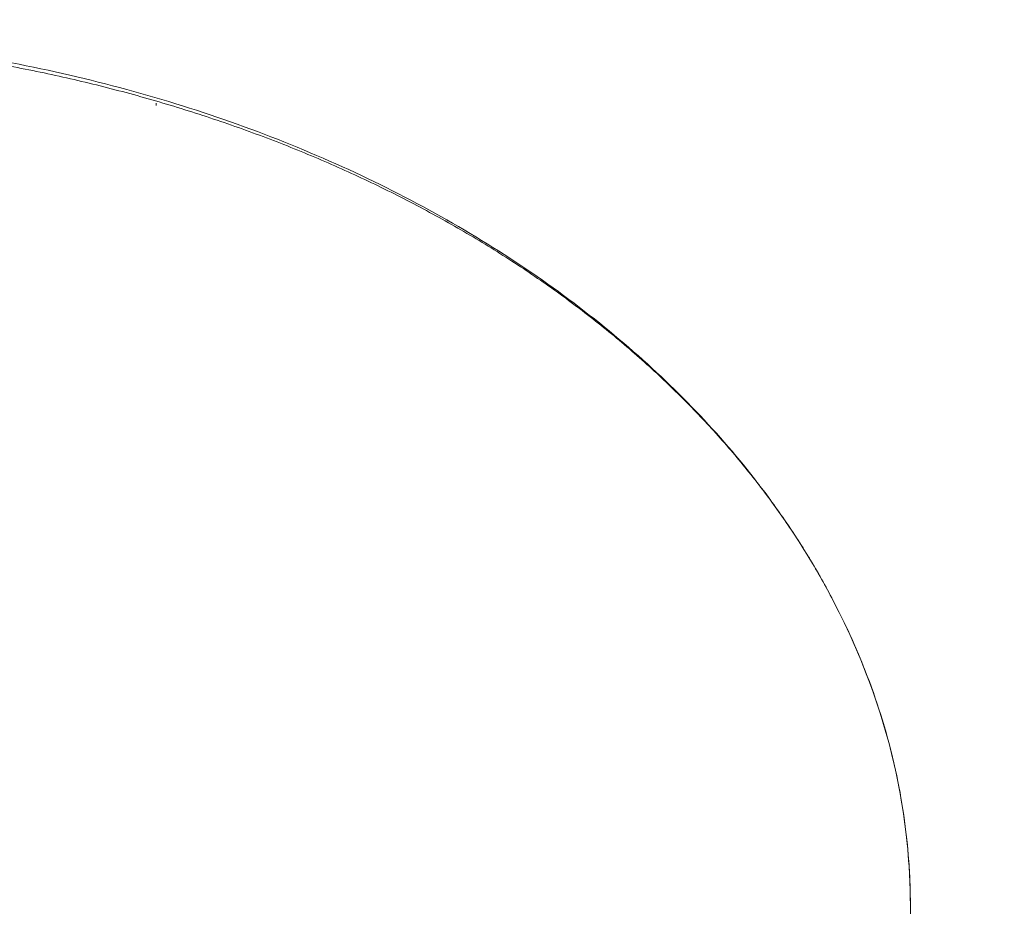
# Model space of a CAD drawing. Header units: millimetres. Extents: x 5980700 to 6194397, y -12939 to 2351883.
# Tile 81 of 124: x 6038248 to 6038453, y -2223 to -2040. Entities that reach past the tile are written whole.
import ezdxf

# ---------------------------------------------------------------- set-up
doc = ezdxf.new("R2010")
doc.units = ezdxf.units.MM
for name, color, linetype, lineweight in [('A-FLOR-PATT', 8, 'Continuous', 18), ('P-SANR-FIXT', 6, 'Continuous', 9), ('Q-CASE', 31, 'Continuous', 9)]:
    doc.layers.add(name, color=color, linetype=linetype, lineweight=lineweight)

# ---------------------------------------------------------------- blocks, each defined once
blk = doc.blocks.new('Componentes de gabinete 9 - Componentes de gabinete 10-3871332-PLANTA DE CAIMENTO DE PISOS - TÉRREO')
at = {"layer": 'Q-CASE', "lineweight": 5}
h = blk.add_hatch(dxfattribs=at)
h.set_pattern_fill('FP_32', color=256, style=0, pattern_type=2)
h.set_pattern_definition([(0, (2e-05, -3e-05), (812.8, 203.2), [33.528, -576.072, 33.528, -576.072, -3251.2]), (0, (2e-05, -3e-05), (812.8, 203.2), [-1219.2, 33.528, -1185.672, 33.528, -576.072, -1422.4]), (0, (2e-05, -3e-05), (812.8, 203.2), [-3048, 33.528, -372.872, 33.528, -982.472]), (120, (304.8, 101.6), (-582.3763620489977, 602.3054481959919), [33.52799999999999, -576.0719999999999, 33.52799999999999, -576.0719999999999, -3251.199999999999]), (120, (304.8, 101.6), (-582.3763620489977, 602.3054481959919), [-1219.2, 33.52799999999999, -1185.672, 33.52799999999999, -576.0719999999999, -1422.4]), (120, (304.8, 101.6), (-582.3763620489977, 602.3054481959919), [-3048, 33.52799999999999, -372.8719999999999, 33.52799999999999, -982.4719999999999]), (240, (406.4, 508), (-230.4236379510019, -805.5054481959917), [33.528, -576.072, 33.528, -576.072, -3251.2]), (240, (406.4, 508), (-230.4236379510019, -805.5054481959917), [-1219.2, 33.528, -1185.672, 33.528, -576.072, -1422.4]), (240, (406.4, 508), (-230.4236379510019, -805.5054481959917), [-3048, 33.528, -372.872, 33.528, -982.472])])
h.paths.add_polyline_path([(-1916.627681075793, -2503.341032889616), (-1916.627681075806, -1928.341032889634), (-4090.616646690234, -1928.341032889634), (-4090.616646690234, -2018.841821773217), (-4266.627681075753, -2018.841821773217), (-4266.627681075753, -2503.341032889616), (-2157.504512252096, -2503.341032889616)])
h.paths.add_polyline_path([(-3110.634107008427, -2404.163083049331), (-3167.436296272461, -2399.394518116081), (-3221.157012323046, -2385.38959533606), (-3268.906719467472, -2363.038630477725), (-3308.194852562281, -2333.777107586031), (-3337.907475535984, -2297.861812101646), (-3354.729751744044, -2262.080064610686), (-3360.600275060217, -2223.341032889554), (-3354.729751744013, -2184.602001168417), (-3335.245784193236, -2144.961343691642), (-3308.194852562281, -2112.904958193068), (-3268.906719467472, -2083.643435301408), (-3221.157012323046, -2061.292470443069), (-3167.436296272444, -2047.287547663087), (-3110.634107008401, -2042.518982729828), (-3072.063723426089, -2045.756980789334), (-3073.614829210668, -2014.807732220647), (-3075.889238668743, -2009.253733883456), (-3076.651862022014, -2003.300731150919), (-3075.850939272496, -1997.352760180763), (-3073.29385822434, -1991.492903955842), (-3069.878323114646, -1987.058951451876), (-3065.11199704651, -1983.411764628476), (-3059.56534687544, -1981.119493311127), (-3053.61482921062, -1980.337716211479), (-3047.664311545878, -1981.119493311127), (-3040.81046620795, -1984.412028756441), (-3037.351335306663, -1987.058951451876), (-3033.614829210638, -1991.990953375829), (-3031.378719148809, -1997.352760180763), (-3030.577796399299, -2003.300731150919), (-3031.340419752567, -2009.253733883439), (-3033.614829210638, -2014.807732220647), (-3035.478337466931, -2051.831263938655), (-3033.390313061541, -2052.15085995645), (-3025.61542372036, -2054.643551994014), (-3000.111201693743, -2061.292470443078), (-2952.361494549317, -2083.643435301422), (-2913.073361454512, -2112.904958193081), (-2884.108826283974, -2147.229036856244), (-2866.538462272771, -2184.602001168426), (-2860.667938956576, -2223.341032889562), (-2866.538462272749, -2262.080064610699), (-2884.108826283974, -2299.453028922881), (-2913.073361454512, -2333.777107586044), (-2952.361494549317, -2363.038630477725), (-3000.111201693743, -2385.38959533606), (-3053.831917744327, -2399.394518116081)])
h.paths.add_polyline_path([(-2291.627681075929, -2404.16308304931), (-2348.429870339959, -2399.394518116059), (-2402.150586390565, -2385.38959533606), (-2451.939830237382, -2361.51959800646), (-2489.188426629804, -2333.777107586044), (-2518.152961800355, -2299.453028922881), (-2535.72332581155, -2262.080064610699), (-2541.593849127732, -2223.341032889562), (-2535.72332581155, -2184.602001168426), (-2518.152961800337, -2147.229036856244), (-2489.188426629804, -2112.904958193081), (-2449.90029353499, -2083.643435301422), (-2402.150586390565, -2061.292470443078), (-2348.42987034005, -2047.287547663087), (-2310.16307827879, -2044.075036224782), (-2311.627681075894, -2014.807732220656), (-2313.90209053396, -2009.253733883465), (-2314.664713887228, -2003.300731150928), (-2313.863791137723, -1997.352760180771), (-2311.306710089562, -1991.492903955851), (-2304.722171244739, -1984.634033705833), (-2303.124848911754, -1983.411764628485), (-2297.578198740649, -1981.119493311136), (-2291.627681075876, -1980.337716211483), (-2285.677163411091, -1981.119493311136), (-2280.130513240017, -1983.411764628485), (-2275.364187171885, -1987.058951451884), (-2271.62768107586, -1991.990953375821), (-2269.353271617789, -1997.637186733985), (-2268.590648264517, -2003.300731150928), (-2269.353271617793, -2009.253733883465), (-2271.62768107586, -2014.807732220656), (-2271.948652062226, -2044.171044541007), (-2234.825491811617, -2047.287547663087), (-2181.104775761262, -2061.292470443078), (-2133.355068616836, -2083.643435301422), (-2094.066935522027, -2112.904958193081), (-2065.102400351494, -2147.229036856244), (-2047.532036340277, -2184.60200116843), (-2041.661513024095, -2223.341032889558), (-2047.532036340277, -2262.080064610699), (-2065.102400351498, -2299.453028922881), (-2094.066935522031, -2333.777107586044), (-2133.355068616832, -2363.038630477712), (-2181.104775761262, -2385.389595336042), (-2234.825491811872, -2399.394518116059)])
h.paths.add_polyline_path([(-3853.614829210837, -2404.163083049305), (-3910.417018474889, -2399.394518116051), (-3964.137734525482, -2385.389595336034), (-4011.887441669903, -2363.038630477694), (-4055.841707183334, -2329.142378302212), (-4081.97028659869, -2296.553628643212), (-4098.118636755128, -2260.765137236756), (-4103.580997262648, -2223.341032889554), (-4097.710473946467, -2184.602001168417), (-4080.14010993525, -2147.229036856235), (-4051.175574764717, -2112.904958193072), (-4011.887441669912, -2083.643435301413), (-3964.137734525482, -2061.292470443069), (-3910.417018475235, -2047.287547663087), (-3872.19667104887, -2043.171977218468), (-3873.614829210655, -2014.807732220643), (-3875.889238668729, -2009.253733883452), (-3876.651862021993, -2003.300731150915), (-3875.850939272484, -1997.352760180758), (-3873.293858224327, -1991.492903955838), (-3868.415851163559, -1985.939869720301), (-3865.111997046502, -1983.411764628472), (-3859.565346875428, -1981.119493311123), (-3853.61482921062, -1980.337716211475), (-3847.664311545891, -1981.119493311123), (-3842.117661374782, -1983.411764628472), (-3837.351335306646, -1987.058951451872), (-3833.614829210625, -1991.990953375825), (-3831.378719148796, -1997.352760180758), (-3830.577796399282, -2003.300731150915), (-3831.340419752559, -2009.253733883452), (-3833.614829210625, -2014.807732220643), (-3833.935800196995, -2044.171044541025), (-3796.812639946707, -2047.287547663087), (-3743.091923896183, -2061.292470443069), (-3695.342216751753, -2083.643435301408), (-3651.387951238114, -2117.539687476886), (-3625.259371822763, -2150.128437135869), (-3609.111021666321, -2185.91692854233), (-3603.648661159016, -2223.341032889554), (-3609.519184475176, -2262.080064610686), (-3629.681102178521, -2302.524118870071), (-3656.054083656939, -2333.777107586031), (-3695.342216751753, -2363.038630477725), (-3743.091923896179, -2385.38959533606), (-3796.812639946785, -2399.394518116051), (-3847.738132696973, -2403.669732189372)])
h = blk.add_hatch(dxfattribs=at)
h.set_pattern_fill('FP_33', color=256, style=0, pattern_type=2)
h.set_pattern_definition([(216.87, (635, 1587.5), (4762.494328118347, 3175.008507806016), [793.75, -7143.75]), (206.565, (1587.5, 1111.25), (-1587.501456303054, -1587.499067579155), [1774.879, -1774.879]), (198.435, (1587.5, 317.5), (-3174.997452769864, -1587.50290376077), [1004.024, -4016.092])])
h.paths.add_polyline_path([(-1916.627681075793, -2503.341032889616), (-1916.627681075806, -1928.341032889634), (-4090.616646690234, -1928.341032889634), (-4090.616646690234, -2018.841821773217), (-4266.627681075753, -2018.841821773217), (-4266.627681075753, -2503.341032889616), (-2157.504512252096, -2503.341032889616)])
h.paths.add_polyline_path([(-3110.634107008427, -2404.163083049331), (-3167.436296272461, -2399.394518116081), (-3221.157012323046, -2385.38959533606), (-3268.906719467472, -2363.038630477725), (-3308.194852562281, -2333.777107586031), (-3337.907475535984, -2297.861812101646), (-3354.729751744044, -2262.080064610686), (-3360.600275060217, -2223.341032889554), (-3354.729751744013, -2184.602001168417), (-3335.245784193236, -2144.961343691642), (-3308.194852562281, -2112.904958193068), (-3268.906719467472, -2083.643435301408), (-3221.157012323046, -2061.292470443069), (-3167.436296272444, -2047.287547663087), (-3110.634107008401, -2042.518982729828), (-3072.063723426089, -2045.756980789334), (-3073.614829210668, -2014.807732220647), (-3075.889238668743, -2009.253733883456), (-3076.651862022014, -2003.300731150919), (-3075.850939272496, -1997.352760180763), (-3073.29385822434, -1991.492903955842), (-3069.878323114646, -1987.058951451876), (-3065.11199704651, -1983.411764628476), (-3059.56534687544, -1981.119493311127), (-3053.61482921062, -1980.337716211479), (-3047.664311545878, -1981.119493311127), (-3040.81046620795, -1984.412028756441), (-3037.351335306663, -1987.058951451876), (-3033.614829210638, -1991.990953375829), (-3031.378719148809, -1997.352760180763), (-3030.577796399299, -2003.300731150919), (-3031.340419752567, -2009.253733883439), (-3033.614829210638, -2014.807732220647), (-3035.478337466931, -2051.831263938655), (-3033.390313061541, -2052.15085995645), (-3025.61542372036, -2054.643551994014), (-3000.111201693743, -2061.292470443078), (-2952.361494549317, -2083.643435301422), (-2913.073361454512, -2112.904958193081), (-2884.108826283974, -2147.229036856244), (-2866.538462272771, -2184.602001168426), (-2860.667938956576, -2223.341032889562), (-2866.538462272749, -2262.080064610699), (-2884.108826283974, -2299.453028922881), (-2913.073361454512, -2333.777107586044), (-2952.361494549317, -2363.038630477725), (-3000.111201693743, -2385.38959533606), (-3053.831917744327, -2399.394518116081)])
h.paths.add_polyline_path([(-2291.627681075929, -2404.16308304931), (-2348.429870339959, -2399.394518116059), (-2402.150586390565, -2385.38959533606), (-2451.939830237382, -2361.51959800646), (-2489.188426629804, -2333.777107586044), (-2518.152961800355, -2299.453028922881), (-2535.72332581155, -2262.080064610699), (-2541.593849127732, -2223.341032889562), (-2535.72332581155, -2184.602001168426), (-2518.152961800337, -2147.229036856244), (-2489.188426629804, -2112.904958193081), (-2449.90029353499, -2083.643435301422), (-2402.150586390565, -2061.292470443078), (-2348.42987034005, -2047.287547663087), (-2310.16307827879, -2044.075036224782), (-2311.627681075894, -2014.807732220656), (-2313.90209053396, -2009.253733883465), (-2314.664713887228, -2003.300731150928), (-2313.863791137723, -1997.352760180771), (-2311.306710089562, -1991.492903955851), (-2304.722171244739, -1984.634033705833), (-2303.124848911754, -1983.411764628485), (-2297.578198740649, -1981.119493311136), (-2291.627681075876, -1980.337716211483), (-2285.677163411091, -1981.119493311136), (-2280.130513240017, -1983.411764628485), (-2275.364187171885, -1987.058951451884), (-2271.62768107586, -1991.990953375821), (-2269.353271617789, -1997.637186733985), (-2268.590648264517, -2003.300731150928), (-2269.353271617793, -2009.253733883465), (-2271.62768107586, -2014.807732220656), (-2271.948652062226, -2044.171044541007), (-2234.825491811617, -2047.287547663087), (-2181.104775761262, -2061.292470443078), (-2133.355068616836, -2083.643435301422), (-2094.066935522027, -2112.904958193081), (-2065.102400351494, -2147.229036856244), (-2047.532036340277, -2184.60200116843), (-2041.661513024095, -2223.341032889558), (-2047.532036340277, -2262.080064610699), (-2065.102400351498, -2299.453028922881), (-2094.066935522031, -2333.777107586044), (-2133.355068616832, -2363.038630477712), (-2181.104775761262, -2385.389595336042), (-2234.825491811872, -2399.394518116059)])
h.paths.add_polyline_path([(-3853.614829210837, -2404.163083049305), (-3910.417018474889, -2399.394518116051), (-3964.137734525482, -2385.389595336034), (-4011.887441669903, -2363.038630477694), (-4055.841707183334, -2329.142378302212), (-4081.97028659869, -2296.553628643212), (-4098.118636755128, -2260.765137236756), (-4103.580997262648, -2223.341032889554), (-4097.710473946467, -2184.602001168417), (-4080.14010993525, -2147.229036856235), (-4051.175574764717, -2112.904958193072), (-4011.887441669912, -2083.643435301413), (-3964.137734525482, -2061.292470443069), (-3910.417018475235, -2047.287547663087), (-3872.19667104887, -2043.171977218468), (-3873.614829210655, -2014.807732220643), (-3875.889238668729, -2009.253733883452), (-3876.651862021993, -2003.300731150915), (-3875.850939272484, -1997.352760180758), (-3873.293858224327, -1991.492903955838), (-3868.415851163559, -1985.939869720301), (-3865.111997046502, -1983.411764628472), (-3859.565346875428, -1981.119493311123), (-3853.61482921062, -1980.337716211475), (-3847.664311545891, -1981.119493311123), (-3842.117661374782, -1983.411764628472), (-3837.351335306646, -1987.058951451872), (-3833.614829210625, -1991.990953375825), (-3831.378719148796, -1997.352760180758), (-3830.577796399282, -2003.300731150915), (-3831.340419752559, -2009.253733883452), (-3833.614829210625, -2014.807732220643), (-3833.935800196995, -2044.171044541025), (-3796.812639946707, -2047.287547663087), (-3743.091923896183, -2061.292470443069), (-3695.342216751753, -2083.643435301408), (-3651.387951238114, -2117.539687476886), (-3625.259371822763, -2150.128437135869), (-3609.111021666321, -2185.91692854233), (-3603.648661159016, -2223.341032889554), (-3609.519184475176, -2262.080064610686), (-3629.681102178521, -2302.524118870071), (-3656.054083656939, -2333.777107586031), (-3695.342216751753, -2363.038630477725), (-3743.091923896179, -2385.38959533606), (-3796.812639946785, -2399.394518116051), (-3847.738132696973, -2403.669732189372)])
at = {"layer": 'Q-CASE', "color": 133, "lineweight": 5}
blk.add_open_spline([(-2272.940865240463, -2043.029921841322), (-2262.48738732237, -2043.601813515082), (-2235.495914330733, -2046.327661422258), (-2193.402673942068, -2055.852852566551), (-2149.413023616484, -2073.395573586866), (-2111.293563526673, -2096.743737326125), (-2080.522260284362, -2124.738962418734), (-2050.665771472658, -2166.481287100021), (-2041.66151302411, -2200.63404761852), (-2041.66151302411, -2223.341032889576)], degree=3, knots=[1.644021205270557, 1.644021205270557, 1.644021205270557, 1.644021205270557, 1.767145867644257, 1.963495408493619, 2.159844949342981, 2.356194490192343, 2.552544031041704, 2.748893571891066, 3.14159265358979, 3.14159265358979, 3.14159265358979, 3.14159265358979], dxfattribs=at)
blk = doc.blocks.new('Deca_Cuba de Embutir Universal Oval_L_37 - L_37_17_Branco Gelo GE17-3871355-PLANTA DE CAIMENTO DE PISOS - TÉRREO')
at = {"layer": 'P-SANR-FIXT', "color": 90, "lineweight": 5}
for points, knots in [([(18.56693176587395, 179.5008772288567), (21.09312667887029, 179.3664990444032), (27.94088860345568, 178.9258176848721), (39.06697626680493, 177.8662240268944), (51.99215843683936, 176.1386276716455), (64.77571085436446, 173.9312076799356), (77.27974407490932, 171.2698468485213), (89.56807652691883, 168.1304425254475), (101.7120111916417, 164.5054827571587), (113.5788694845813, 160.4323892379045), (125.04125262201, 155.9571231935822), (136.1546241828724, 151.0465540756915), (146.9865604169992, 145.6826588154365), (157.4180866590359, 139.9219055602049), (167.3378583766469, 133.82832487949), (176.7905614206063, 127.3612064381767), (185.8370916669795, 120.4928035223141), (194.3773779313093, 113.2961635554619), (202.3209972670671, 105.850585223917), (209.6999008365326, 98.10956802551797), (216.5656575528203, 90.03681551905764), (222.8414178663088, 81.71890648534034), (228.4618392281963, 73.24640232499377), (233.4439695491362, 64.57105873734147), (239.2929150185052, 52.66577943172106), (244.9629843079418, 37.4610872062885), (249.0120068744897, 18.99355938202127), (249.9462737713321, 6.37365180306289), (249.9661680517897, 1.343178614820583e-10)], [-0.4763701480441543, -0.4763701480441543, -0.4763701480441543, -0.4763701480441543, -0.4666666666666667, -0.45, -0.4333333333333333, -0.4166666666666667, -0.4, -0.3833333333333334, -0.3666666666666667, -0.35, -0.3333333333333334, -0.3166666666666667, -0.3, -0.2833333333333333, -0.2666666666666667, -0.25, -0.2333333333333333, -0.2166666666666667, -0.2, -0.1833333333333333, -0.1666666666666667, -0.15, -0.1333333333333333, -0.1166666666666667, -0.1, -0.06666666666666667, -0.03333333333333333, 0, 0, 0, 0]), ([(249.9661680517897, 1.331533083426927e-10), (249.9487605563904, -5.576945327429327), (249.2309886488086, -16.62909343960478), (246.115976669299, -32.87857124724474), (240.9310606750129, -48.86985488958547), (233.6497721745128, -64.65930090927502), (224.5382467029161, -79.66567800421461), (215.2553353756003, -91.77789523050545), (206.9657915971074, -101.0462082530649), (198.180570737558, -109.9407754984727), (186.0096777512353, -120.6046998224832), (172.5539843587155, -130.4356117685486), (161.1881014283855, -137.656893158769), (149.2540249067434, -144.5623275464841), (133.4974984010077, -152.4759765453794), (113.7195315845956, -160.5714865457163), (96.19751944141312, -166.2871145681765), (81.88559020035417, -170.1341858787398), (67.45751990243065, -173.4712949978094), (52.53989968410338, -176.1199207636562), (37.44757654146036, -178.0282909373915), (25.60058598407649, -179.1276033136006), (13.14112405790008, -179.8284308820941), (0.0001121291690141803, -180.0736605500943), (-13.14157257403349, -179.8284000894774), (-26.14073191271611, -179.0972557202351), (-39.06697626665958, -177.8662240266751), (-51.99215843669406, -176.1386276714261), (-64.7757108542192, -173.9312076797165), (-77.2797440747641, -171.269846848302), (-89.56807652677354, -168.130442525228), (-101.7120111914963, -164.5054827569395), (-113.578869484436, -160.4323892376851), (-125.0412526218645, -155.9571231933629), (-136.1546241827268, -151.0465540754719), (-146.9865604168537, -145.682658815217), (-157.4180866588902, -139.9219055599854), (-167.3378583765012, -133.8283248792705), (-176.7905614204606, -127.3612064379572), (-185.8370916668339, -120.4928035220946), (-194.3773779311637, -113.2961635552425), (-202.3209972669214, -105.8505852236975), (-209.6999008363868, -98.1095680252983), (-216.5656575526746, -90.03681551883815), (-222.8414178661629, -81.71890648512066), (-228.4618392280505, -73.24640232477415), (-233.4439695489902, -64.57105873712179), (-239.2929150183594, -52.66577943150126), (-244.9629843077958, -37.46108720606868), (-249.0120068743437, -18.99355938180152), (-249.9462737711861, -6.373651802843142), (-249.9661680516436, 8.54113087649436e-11)], [-1, -1, -1, -1, -0.9708333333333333, -0.9416666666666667, -0.9125, -0.8833333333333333, -0.8541666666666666, -0.825, -0.8104166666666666, -0.7958333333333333, -0.7666666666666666, -0.7374999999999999, -0.7229166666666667, -0.7083333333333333, -0.6791666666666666, -0.6499999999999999, -0.6208333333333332, -0.60625, -0.5916666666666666, -0.5625, -0.5479166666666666, -0.5333333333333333, -0.5166666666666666, -0.5, -0.4833333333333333, -0.4666666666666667, -0.45, -0.4333333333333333, -0.4166666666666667, -0.4, -0.3833333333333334, -0.3666666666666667, -0.35, -0.3333333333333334, -0.3166666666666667, -0.3, -0.2833333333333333, -0.2666666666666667, -0.25, -0.2333333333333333, -0.2166666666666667, -0.2, -0.1833333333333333, -0.1666666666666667, -0.15, -0.1333333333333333, -0.1166666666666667, -0.1, -0.06666666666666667, -0.03333333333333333, 0, 0, 0, 0])]:
    blk.add_open_spline(points, degree=3, knots=knots, dxfattribs=at)
blk = doc.blocks.new('BE-PMSa-MOD-ARQ-CONEXAODOFUTURO-EX-000-R_rvt-1-PLANTA DE CAIMENTO DE PISOS - TÉRREO')
at = {"layer": 'A-FLOR-PATT', "lineweight": 5}
h = blk.add_hatch(dxfattribs=at)
h.set_pattern_fill('FP_19', color=71, style=0, pattern_type=2)
h.set_pattern_definition([(0, (1076.385, -4153.340999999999), (0, 450), []), (90, (1076.385, -4153.340999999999), (-450, 2.755455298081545e-14), [])])
h.paths.add_polyline_path([(-1408.117406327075, -6885.841005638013), (-1448.117406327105, -6885.841005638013), (-1448.117406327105, -6165.841005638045), (-1458.117406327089, -6165.841005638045), (-1458.117406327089, -6154.841005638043), (-1478.122472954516, -6154.841005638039), (-1478.122472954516, -6265.841005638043), (-1497.12247295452, -6265.841005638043), (-1497.12247295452, -6135.841005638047), (-1458.117406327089, -6135.841005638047), (-1458.117406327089, -6125.841005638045), (-1448.117406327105, -6125.841005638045), (-1448.117406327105, -6085.84100563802), (-1408.117406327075, -6085.84100563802), (-1408.117406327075, -6125.841005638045), (-1398.117406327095, -6125.841005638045), (-1398.117406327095, -6135.841005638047), (-1359.11233969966, -6135.841005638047), (-1359.11233969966, -6265.841005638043), (-1378.112339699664, -6265.841005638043), (-1379.117406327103, -6154.841005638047), (-1398.117406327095, -6154.841005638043), (-1398.117406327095, -6165.841005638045), (-1408.117406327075, -6165.841005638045), (-1408.117406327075, -6804.748590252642)])
h.paths.add_polyline_path([(-422.2840729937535, -6885.841005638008), (-462.2840729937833, -6885.841005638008), (-462.2840729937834, -6165.841005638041), (-472.284072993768, -6165.841005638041), (-472.284072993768, -6154.841005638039), (-492.2891396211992, -6154.841005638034), (-492.2891396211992, -6265.841005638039), (-511.2891396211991, -6265.841005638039), (-511.2891396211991, -6135.841005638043), (-472.284072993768, -6135.841005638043), (-472.284072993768, -6125.841005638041), (-462.2840729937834, -6125.841005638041), (-462.2840729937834, -6085.841005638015), (-422.2840729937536, -6085.841005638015), (-422.2840729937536, -6125.841005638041), (-412.2840729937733, -6125.841005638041), (-412.2840729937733, -6135.841005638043), (-373.2790063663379, -6135.841005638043), (-373.2790063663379, -6265.841005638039), (-392.2790063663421, -6265.841005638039), (-393.2840729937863, -6154.841005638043), (-412.2840729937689, -6154.841005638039), (-412.2840729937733, -6165.841005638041), (-422.2840729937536, -6165.841005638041), (-422.2840729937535, -6804.748590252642)])
h.paths.add_polyline_path([(563.5492603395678, -6885.841005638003), (523.5492603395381, -6885.841005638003), (523.5492603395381, -6165.841005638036), (513.5492603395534, -6165.841005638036), (513.5492603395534, -6154.84100563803), (493.5441937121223, -6154.841005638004), (493.5441937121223, -6265.841005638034), (474.5441937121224, -6265.841005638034), (474.5441937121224, -6135.841005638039), (513.5492603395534, -6135.841005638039), (513.5492603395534, -6125.841005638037), (523.5492603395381, -6125.841005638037), (523.5492603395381, -6085.841005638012), (563.5492603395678, -6085.841005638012), (563.5492603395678, -6125.841005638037), (573.5492603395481, -6125.841005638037), (573.5492603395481, -6135.841005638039), (612.5543269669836, -6135.841005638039), (612.5543269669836, -6265.841005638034), (593.5543269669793, -6265.841005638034), (592.5492603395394, -6154.841005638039), (573.5492603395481, -6154.841005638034), (573.5492603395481, -6165.841005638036), (563.5492603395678, -6165.841005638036), (563.5492603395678, -6804.748590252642)])
h.paths.add_polyline_path([(1549.382593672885, -6885.841005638), (1509.382593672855, -6885.841005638), (1509.382593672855, -6165.841005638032), (1499.38259367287, -6165.841005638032), (1499.38259367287, -6154.841005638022), (1479.377527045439, -6154.841005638), (1479.377527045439, -6265.84100563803), (1460.377527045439, -6265.84100563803), (1460.377527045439, -6135.841005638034), (1499.38259367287, -6135.841005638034), (1499.38259367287, -6125.841005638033), (1509.382593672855, -6125.841005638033), (1509.382593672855, -6085.841005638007), (1549.382593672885, -6085.841005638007), (1549.382593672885, -6125.841005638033), (1559.382593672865, -6125.841005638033), (1559.382593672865, -6135.841005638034), (1598.387660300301, -6135.841005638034), (1598.387660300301, -6265.84100563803), (1579.387660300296, -6265.84100563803), (1578.382593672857, -6154.841005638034), (1559.382593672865, -6154.84100563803), (1559.382593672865, -6165.841005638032), (1549.382593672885, -6165.841005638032), (1549.382593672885, -6839.505983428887)])
h.paths.add_polyline_path([(-3379.784072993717, -6885.841005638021), (-3419.784072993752, -6885.841005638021), (-3419.784072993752, -6165.841005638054), (-3429.784072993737, -6165.841005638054), (-3429.784072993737, -6154.841005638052), (-3449.789139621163, -6154.841005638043), (-3449.789139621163, -6265.841005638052), (-3468.789139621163, -6265.841005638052), (-3468.789139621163, -6135.841005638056), (-3429.784072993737, -6135.841005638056), (-3429.784072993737, -6125.841005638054), (-3419.784072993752, -6125.841005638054), (-3419.784072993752, -6085.841005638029), (-3379.784072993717, -6085.841005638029), (-3379.784072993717, -6125.841005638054), (-3369.784072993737, -6125.841005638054), (-3369.784072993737, -6135.841005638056), (-3330.779006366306, -6135.841005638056), (-3330.779006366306, -6265.841005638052), (-3349.779006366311, -6265.841005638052), (-3350.784072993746, -6154.841005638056), (-3369.784072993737, -6154.841005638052), (-3369.784072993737, -6165.841005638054), (-3379.784072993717, -6165.841005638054), (-3379.784072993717, -6804.748590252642)])
h.paths.add_polyline_path([(-2393.950739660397, -6885.841005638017), (-2433.950739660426, -6885.841005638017), (-2433.950739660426, -6165.841005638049), (-2443.950739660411, -6165.841005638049), (-2443.950739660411, -6154.841005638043), (-2463.955806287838, -6154.841005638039), (-2463.955806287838, -6265.841005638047), (-2482.955806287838, -6265.841005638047), (-2482.955806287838, -6135.841005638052), (-2443.950739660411, -6135.841005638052), (-2443.950739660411, -6125.84100563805), (-2433.950739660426, -6125.84100563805), (-2433.950739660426, -6085.841005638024), (-2393.950739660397, -6085.841005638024), (-2393.950739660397, -6125.84100563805), (-2383.950739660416, -6125.84100563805), (-2383.950739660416, -6135.841005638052), (-2344.945673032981, -6135.841005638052), (-2344.945673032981, -6265.841005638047), (-2363.945673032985, -6265.841005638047), (-2364.950739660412, -6154.841005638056), (-2383.950739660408, -6154.841005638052), (-2383.950739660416, -6165.841005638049), (-2393.950739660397, -6165.841005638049), (-2393.950739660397, -6804.748590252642)])
h.paths.add_polyline_path([(-1633.586260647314, -8187.825683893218), (-1326.11487301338, -8187.825683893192), (-1326.11487301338, -6915.841005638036), (-1408.117406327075, -6915.841005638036), (-1408.117406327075, -6885.841005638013), (-1222.284072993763, -6885.841005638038), (-1222.284072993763, -6915.841005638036), (-1296.11487301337, -6915.841005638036), (-1296.11487301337, -8187.825683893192), (-340.281539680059, -8187.825683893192), (-340.281539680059, -6915.841005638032), (-422.2840729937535, -6915.841005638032), (-422.2840729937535, -6885.841005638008), (-236.4507396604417, -6885.841005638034), (-236.4507396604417, -6915.841005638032), (-310.281539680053, -6915.841005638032), (-310.2815396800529, -8187.825683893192), (645.5517936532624, -8187.825683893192), (645.5517936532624, -6915.841005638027), (563.5492603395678, -6915.841005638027), (563.5492603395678, -6885.841005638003), (749.3825936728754, -6885.84100563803), (749.3825936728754, -6915.841005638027), (675.5517936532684, -6915.841005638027), (675.5517936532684, -8187.825683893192), (1631.385126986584, -8187.825683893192), (1631.385126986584, -6915.841005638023), (1549.382593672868, -6915.841005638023), (1549.382593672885, -6885.841005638), (1876.385126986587, -6885.841005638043), (1876.385126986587, -5160.841005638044), (1819.382593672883, -5160.84100563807), (1819.382593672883, -5130.841005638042), (1876.385126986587, -5130.841005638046), (1876.385126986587, -3880.841005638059), (1437.385126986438, -3880.841005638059), (1436.385126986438, -3898.231985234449), (1424.554938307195, -3898.231985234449), (1424.554938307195, -3931.218364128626), (1419.460598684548, -3931.218364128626), (1419.460598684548, -3946.925911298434), (1413.385126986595, -3946.925911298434), (1413.385126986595, -3958.858886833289), (1444.385126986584, -3958.858886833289), (1444.385126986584, -3970.828505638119), (1370.385126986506, -3970.828505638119), (1370.385126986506, -3958.948636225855), (1401.385126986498, -3958.858886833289), (1401.385126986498, -3946.925911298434), (1395.309655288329, -3946.925911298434), (1395.309655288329, -3931.218364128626), (1390.215315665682, -3931.218364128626), (1390.215315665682, -3898.231985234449), (1377.385126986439, -3897.231985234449), (1377.385126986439, -3880.841005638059), (938.3851269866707, -3880.841005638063), (938.385126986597, -5130.841005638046), (1019.382593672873, -5130.841005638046), (1019.382593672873, -5160.841005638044), (816.3825936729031, -5160.84100563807), (816.3825936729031, -5130.841005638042), (908.3851269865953, -5130.841005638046), (908.3851269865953, -3880.841005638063), (469.3851269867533, -3880.841005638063), (468.3851269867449, -3898.231985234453), (456.554938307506, -3898.231985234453), (456.554938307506, -3931.21836412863), (451.4605986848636, -3931.21836412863), (451.4605986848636, -3946.925911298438), (445.3851269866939, -3946.925911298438), (445.3851269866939, -3958.948636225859), (476.3851269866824, -3958.948636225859), (476.3851269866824, -3970.828505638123), (402.3851269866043, -3970.828505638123), (402.3851269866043, -3958.858886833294), (433.3851269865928, -3958.858886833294), (433.3851269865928, -3946.925911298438), (427.3096552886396, -3946.925911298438), (427.3096552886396, -3931.21836412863), (422.2153156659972, -3931.21836412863), (422.2153156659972, -3898.231985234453), (409.3851269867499, -3897.231985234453), (409.3851269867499, -3880.841005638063), (-29.61487301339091, -3880.841005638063), (-29.61487301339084, -5130.841005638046), (16.38259367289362, -5130.841005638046), (16.38259367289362, -5160.841005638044), (-116.6174063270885, -5160.84100563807), (-116.6174063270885, -5130.841005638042), (-59.61487301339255, -5130.841005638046), (-59.61487301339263, -3880.841005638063), (-498.6148730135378, -3880.841005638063), (-499.6148730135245, -3898.231985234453), (-511.4450616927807, -3898.231985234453), (-511.4450616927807, -3931.21836412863), (-516.5394013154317, -3931.21836412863), (-516.5394013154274, -3946.925911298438), (-522.6148730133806, -3946.925911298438), (-522.6148730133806, -3958.858886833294), (-491.6148730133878, -3958.858886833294), (-491.6148730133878, -3970.828505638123), (-565.614873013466, -3970.828505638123), (-565.614873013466, -3958.948636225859), (-534.6148730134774, -3958.858886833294), (-534.6148730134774, -3946.925911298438), (-540.6903447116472, -3946.925911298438), (-540.6903447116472, -3931.21836412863), (-545.7846843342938, -3931.21836412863), (-545.7846843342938, -3898.231985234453), (-558.6148730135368, -3897.231985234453), (-558.6148730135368, -3880.841005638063), (-997.6148730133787, -3880.841005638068), (-997.6148730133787, -5130.841005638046), (-916.6174063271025, -5130.841005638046), (-916.6174063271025, -5160.841005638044), (-1084.617406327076, -5160.84100563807), (-1084.617406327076, -5130.841005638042), (-1027.61487301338, -5130.841005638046), (-1027.614873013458, -3880.841005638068), (-1466.614873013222, -3880.841005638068), (-1467.614873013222, -3898.231985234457), (-1479.44506169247, -3898.231985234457), (-1479.44506169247, -3931.218364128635), (-1484.539401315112, -3931.218364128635), (-1484.539401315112, -3946.925911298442), (-1490.614873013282, -3946.925911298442), (-1490.614873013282, -3958.948636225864), (-1459.614873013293, -3958.948636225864), (-1459.614873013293, -3970.828505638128), (-1533.614873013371, -3970.828505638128), (-1533.614873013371, -3958.858886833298), (-1502.614873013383, -3958.858886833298), (-1502.614873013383, -3946.925911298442), (-1508.690344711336, -3946.925911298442), (-1508.690344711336, -3931.218364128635), (-1513.784684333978, -3931.218364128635), (-1513.784684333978, -3898.231985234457), (-1526.614873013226, -3897.231985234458), (-1526.614873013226, -3880.841005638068), (-1965.614873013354, -3880.841005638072), (-1965.614873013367, -5130.841005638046), (-1884.61740632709, -5130.841005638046), (-1884.61740632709, -5160.841005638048), (-2052.617406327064, -5160.84100563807), (-2052.617406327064, -5130.841005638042), (-1995.614873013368, -5130.841005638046), (-1995.614873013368, -3880.841005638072), (-2434.614873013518, -3880.841005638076), (-2435.614873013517, -3898.231985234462), (-2447.445061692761, -3898.231985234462), (-2447.445061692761, -3931.218364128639), (-2452.539401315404, -3931.218364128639), (-2452.539401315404, -3946.925911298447), (-2458.614873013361, -3946.925911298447), (-2458.614873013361, -3958.858886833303), (-2427.614873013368, -3958.858886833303), (-2427.614873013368, -3970.828505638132), (-2501.614873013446, -3970.828505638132), (-2501.614873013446, -3958.948636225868), (-2470.614873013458, -3958.858886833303), (-2470.614873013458, -3946.925911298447), (-2476.690344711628, -3946.925911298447), (-2476.690344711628, -3931.218364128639), (-2481.78468433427, -3931.218364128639), (-2481.78468433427, -3898.231985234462), (-2494.614873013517, -3897.231985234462), (-2494.614873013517, -3880.841005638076), (-2933.614873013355, -3880.841005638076), (-2933.614873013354, -5130.841005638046), (-2852.617406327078, -5130.841005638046), (-2852.617406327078, -5160.841005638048), (-2963.614873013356, -5160.841005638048), (-2963.614873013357, -3730.841005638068), (-273.614873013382, -3730.841005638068), (-273.6148730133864, -1905.841005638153), (-333.6148730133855, -1905.841005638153), (-333.6148730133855, -1920.841005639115), (-403.6148730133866, -1920.841005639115), (-403.6148730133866, -1905.841005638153), (-413.6148730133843, -1905.841005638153), (-413.6148730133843, -2645.841005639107), (-403.614873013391, -2645.841005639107), (-403.614873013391, -2656.841005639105), (-383.6098063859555, -2656.841005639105), (-383.6098063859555, -2545.841005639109), (-364.6098063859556, -2545.841005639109), (-364.6098063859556, -2675.841005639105), (-403.614873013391, -2675.841005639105), (-403.614873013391, -2685.841005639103), (-413.6148730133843, -2685.841005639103), (-413.6148730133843, -2725.841005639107), (-443.614873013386, -2725.841005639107), (-443.614873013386, -2685.841005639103), (-453.6148730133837, -2685.841005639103), (-453.6148730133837, -2675.841005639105), (-492.6199396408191, -2675.841005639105), (-492.6199396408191, -2545.841005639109), (-473.6199396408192, -2545.841005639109), (-472.6148730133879, -2656.841005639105), (-453.6148730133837, -2656.841005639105), (-453.6148730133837, -2645.841005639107), (-443.614873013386, -2645.841005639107), (-443.614873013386, -1905.841005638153), (-1243.614873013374, -1905.841005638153), (-1243.614873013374, -1920.841005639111), (-1313.614873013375, -1920.841005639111), (-1313.614873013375, -1905.841005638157), (-1861.627696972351, -1905.841005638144), (-1861.627696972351, -2730.841005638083), (-1891.627696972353, -2730.841005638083), (-1891.627696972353, -2503.341005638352), (-4291.627696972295, -2503.34100563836), (-4291.627696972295, -3602.841794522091), (-4115.616662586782, -3602.841794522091), (-4115.616662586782, -3918.841794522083), (-4291.627696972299, -3918.841794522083), (-4291.62769697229, -6885.841005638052), (-4179.784072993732, -6885.841005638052), (-4179.784072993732, -6915.841005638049), (-4291.62769697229, -6915.841005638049), (-4291.62769697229, -8187.825683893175), (-3297.781539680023, -8187.825683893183), (-3297.781539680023, -6915.841005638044), (-3379.784072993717, -6915.841005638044), (-3379.784072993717, -6885.841005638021), (-3193.950739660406, -6885.841005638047), (-3193.950739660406, -6915.841005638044), (-3267.781539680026, -6915.841005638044), (-3267.781539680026, -8187.825683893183), (-2311.948206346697, -8187.825683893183), (-2311.948206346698, -6915.84100563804), (-2393.950739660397, -6915.84100563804), (-2393.950739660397, -6885.841005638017), (-2208.117406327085, -6885.841005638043), (-2208.117406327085, -6915.84100563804), (-2281.948206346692, -6915.84100563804), (-2281.948206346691, -8187.825683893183), (-1634.040783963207, -8187.825683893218)])
h.paths.add_polyline_path([(1081.283969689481, -8177.824964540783), (974.2429165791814, -8177.757752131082), (969.89444838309, -8176.62737626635), (962.5990053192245, -8171.491896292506), (958.4892938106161, -8163.573126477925), (957.9528572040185, -8159.112278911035), (958.3458896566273, -8046.283814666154), (960.307945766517, -8039.866218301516), (963.7283128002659, -8032.919235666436), (963.7283128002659, -7942.145418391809), (961.4375489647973, -7935.578149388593), (960.4463710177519, -7926.6496358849), (961.5940795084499, -7650.620109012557), (964.0656786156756, -7630.220274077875), (974.8299487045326, -7602.120334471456), (992.0949357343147, -7577.474922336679), (1014.827323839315, -7557.759074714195), (1044.094972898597, -7543.599703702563), (1071.00633885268, -7537.47041637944), (1104.593384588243, -7534.802663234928), (1150.72110646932, -7533.999939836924), (1177.139309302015, -7534.536061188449), (1217.145192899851, -7537.754905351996), (1245.244404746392, -7544.159408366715), (1272.081338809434, -7557.769795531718), (1294.810519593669, -7577.489024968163), (1312.071615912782, -7602.136909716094), (1322.831558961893, -7630.238285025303), (1326.446371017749, -7660.111296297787), (1325.461348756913, -7935.551189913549), (1322.756520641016, -7944.035336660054), (1322.75652064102, -8032.919235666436), (1327.175489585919, -8039.484241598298), (1328.701960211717, -8047.249322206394), (1328.191987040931, -8166.732035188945), (1324.318356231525, -8173.441360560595), (1317.609030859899, -8177.314991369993), (1313.735400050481, -8177.824964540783)])
h.paths.add_polyline_path([(327.9020667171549, -8177.824964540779), (-11.59041675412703, -8177.757752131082), (-15.938884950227, -8176.627376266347), (-23.23432801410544, -8171.491896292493), (-27.34403952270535, -8163.573126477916), (-27.88047612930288, -8159.11227891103), (-27.48744367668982, -8046.283814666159), (-25.52538756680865, -8039.866218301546), (-22.10502053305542, -8032.919235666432), (-22.10502053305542, -7942.145418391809), (-24.39578436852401, -7935.578149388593), (-25.38696231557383, -7926.649635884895), (-24.23925382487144, -7650.620109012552), (-21.76765471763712, -7630.220274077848), (-11.00338462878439, -7602.120334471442), (6.261602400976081, -7577.474922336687), (28.99399050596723, -7557.759074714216), (58.26163956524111, -7543.599703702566), (85.1730055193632, -7537.470416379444), (118.760051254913, -7534.802663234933), (164.8877731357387, -7533.999939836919), (197.9780157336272, -7535.04143530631), (231.3118595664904, -7537.754905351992), (259.4110714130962, -7544.159408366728), (286.2480054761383, -7557.769795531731), (308.9771862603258, -7577.48902496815), (326.2382825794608, -7602.136909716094), (336.9982256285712, -7630.238285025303), (340.613037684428, -7660.111296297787), (339.6280154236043, -7935.551189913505), (336.9231873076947, -7944.035336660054), (336.923187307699, -8032.919235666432), (341.3421562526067, -8039.484241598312), (342.8686268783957, -8047.249322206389), (342.3586537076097, -8166.73203518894), (338.4850228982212, -8173.441360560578), (331.7756975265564, -8177.314991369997)])
h.paths.add_polyline_path([(-992.9312666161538, -8177.824964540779), (-1001.772218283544, -8176.627376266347), (-1009.067661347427, -8171.491896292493), (-1013.177372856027, -8163.573126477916), (-1013.713809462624, -8159.11227891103), (-1013.320777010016, -8046.283814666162), (-1011.358720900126, -8039.866218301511), (-1007.938353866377, -8032.919235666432), (-1007.938353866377, -7942.145418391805), (-1010.229117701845, -7935.57814938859), (-1011.220295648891, -7926.649635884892), (-1010.072587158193, -7650.620109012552), (-1007.600988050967, -7630.22027407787), (-996.8367179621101, -7602.120334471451), (-979.5717309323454, -7577.474922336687), (-956.8393428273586, -7557.75907471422), (-927.5716937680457, -7543.599703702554), (-900.6603278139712, -7537.470416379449), (-867.0732820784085, -7534.802663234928), (-820.9455601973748, -7533.999939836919), (-794.5273573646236, -7534.536061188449), (-754.5214737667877, -7537.754905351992), (-726.4222619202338, -7544.159408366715), (-699.5853278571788, -7557.769795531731), (-676.8561470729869, -7577.489024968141), (-659.5950507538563, -7602.136909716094), (-648.8351077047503, -7630.238285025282), (-645.2202956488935, -7660.111296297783), (-646.2053179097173, -7935.55118991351), (-648.9101460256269, -7944.035336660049), (-648.9101460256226, -8032.919235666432), (-644.4911770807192, -8039.484241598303), (-642.9647064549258, -8047.249322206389), (-643.4746796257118, -8166.73203518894), (-647.3483104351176, -8173.441360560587), (-654.0576358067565, -8177.314991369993), (-661.1148590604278, -8177.824964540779), (-979.7632562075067, -8177.824964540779)])
h.paths.add_polyline_path([(-1863.06921016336, -8177.824964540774), (-1973.078744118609, -8177.757752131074), (-1977.427212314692, -8176.627376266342), (-1984.722655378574, -8171.491896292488), (-1988.832366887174, -8163.573126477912), (-1989.368803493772, -8159.112278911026), (-1988.975771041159, -8046.283814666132), (-1987.013714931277, -8039.866218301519), (-1983.593347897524, -8032.919235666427), (-1983.593347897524, -7942.145418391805), (-1985.884111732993, -7935.578149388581), (-1986.875289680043, -7926.649635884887), (-1985.72758118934, -7650.620109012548), (-1983.255982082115, -7630.22027407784), (-1972.491711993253, -7602.120334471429), (-1955.226724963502, -7577.474922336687), (-1932.494336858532, -7557.75907471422), (-1903.22668779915, -7543.599703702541), (-1876.315321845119, -7537.470416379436), (-1842.728276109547, -7534.802663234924), (-1796.60055422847, -7533.999939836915), (-1770.182351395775, -7534.53606118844), (-1730.176467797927, -7537.754905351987), (-1702.077255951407, -7544.159408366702), (-1675.240321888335, -7557.769795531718), (-1652.511141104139, -7577.489024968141), (-1635.250044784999, -7602.136909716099), (-1624.449879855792, -7630.570680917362), (-1620.875289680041, -7660.111296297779), (-1621.860311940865, -7935.551189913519), (-1624.565140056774, -7944.035336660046), (-1624.56514005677, -8032.919235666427), (-1620.146171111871, -8039.484241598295), (-1618.619700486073, -8047.249322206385), (-1619.129673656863, -8166.732035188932), (-1623.003304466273, -8173.441360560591), (-1629.712629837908, -8177.314991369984), (-1633.586260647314, -8177.824964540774)])
h.paths.add_polyline_path([(-2619.419593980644, -8177.82496454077), (-2958.912077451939, -8177.75775213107), (-2963.260545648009, -8176.627376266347), (-2970.555988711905, -8171.491896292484), (-2974.665700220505, -8163.573126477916), (-2975.202136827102, -8159.112278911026), (-2974.809104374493, -8046.283814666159), (-2972.847048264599, -8039.866218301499), (-2969.426681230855, -8032.919235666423), (-2969.426681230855, -7942.145418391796), (-2971.717445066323, -7935.578149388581), (-2972.708623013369, -7926.343502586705), (-2971.56091452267, -7650.620109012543), (-2969.089315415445, -7630.220274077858), (-2958.325045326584, -7602.120334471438), (-2941.060058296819, -7577.474922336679), (-2918.327670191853, -7557.759074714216), (-2889.060021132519, -7543.599703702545), (-2862.148655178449, -7537.470416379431), (-2828.561609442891, -7534.802663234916), (-2782.4338875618, -7533.999939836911), (-2756.015684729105, -7534.536061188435), (-2716.009801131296, -7537.754905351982), (-2687.910589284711, -7544.159408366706), (-2661.073655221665, -7557.769795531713), (-2638.344474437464, -7577.489024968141), (-2621.08337811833, -7602.136909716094), (-2610.323435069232, -7630.23828502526), (-2606.708623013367, -7660.111296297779), (-2607.693645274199, -7935.551189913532), (-2610.398473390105, -7944.035336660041), (-2610.3984733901, -8032.919235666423), (-2605.979504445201, -8039.48424159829), (-2604.453033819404, -8047.24932220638), (-2604.963006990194, -8166.732035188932), (-2608.836637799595, -8173.441360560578), (-2615.545963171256, -8177.314991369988)])
h.paths.add_polyline_path([(-3630.1498973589, -8105.84028628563), (-3969.023528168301, -8105.330313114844), (-3975.732853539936, -8101.456682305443), (-3979.606484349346, -8094.747356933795), (-3980.116457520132, -8090.87372612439), (-3980.116457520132, -7975.264643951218), (-3978.589986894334, -7967.499563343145), (-3974.171017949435, -7960.934557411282), (-3974.171017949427, -7871.338078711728), (-3976.875846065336, -7863.56651165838), (-3977.860868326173, -7854.637361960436), (-3976.712378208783, -7578.635430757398), (-3974.171017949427, -7558.057631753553), (-3963.48611322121, -7530.152231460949), (-3944.369171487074, -7503.894264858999), (-3919.652445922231, -7483.835936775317), (-3896.658902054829, -7472.174730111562), (-3866.537949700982, -7465.428494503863), (-3828.55380661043, -7462.551382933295), (-3781.621430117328, -7462.015261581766), (-3756.007881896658, -7462.817984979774), (-3721.171753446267, -7465.770227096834), (-3693.081068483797, -7472.168114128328), (-3666.241821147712, -7485.77439645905), (-3643.509433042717, -7505.490244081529), (-3626.244446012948, -7530.135656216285), (-3615.142810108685, -7561.020111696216), (-3611.858645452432, -7588.126618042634), (-3612.852046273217, -7863.593471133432), (-3615.142810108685, -7872.075620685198), (-3615.142810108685, -7962.107780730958), (-3611.722443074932, -7967.881540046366), (-3609.760386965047, -7974.299136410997), (-3609.367354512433, -7980.998444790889), (-3609.903791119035, -8091.58844822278), (-3614.013502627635, -8099.507218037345), (-3621.308945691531, -8104.642698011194), (-3625.657413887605, -8105.77307387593)])
h.paths.add_polyline_path([(-2052.617406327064, -5960.841005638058), (-2092.617406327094, -5960.841005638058), (-2092.617406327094, -5920.841005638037), (-2102.617406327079, -5920.841005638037), (-2102.617406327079, -5910.841005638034), (-2141.62247295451, -5910.841005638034), (-2141.62247295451, -5780.841005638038), (-2122.62247295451, -5780.841005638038), (-2121.61740632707, -5891.841005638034), (-2102.617406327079, -5891.841005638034), (-2102.617406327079, -5880.841005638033), (-2092.617406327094, -5880.841005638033), (-2092.617406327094, -5160.84100563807), (-2052.617406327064, -5160.84100563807), (-2052.617406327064, -5880.841005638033), (-2042.61740632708, -5880.841005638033), (-2042.61740632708, -5891.841005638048), (-2022.612339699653, -5891.84100563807), (-2022.612339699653, -5780.841005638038), (-2003.612339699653, -5780.841005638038), (-2003.612339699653, -5910.841005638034), (-2042.61740632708, -5910.841005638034), (-2042.61740632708, -5920.841005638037), (-2052.617406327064, -5920.841005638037)])
h.paths.add_polyline_path([(-116.6174063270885, -5960.841005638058), (-156.6174063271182, -5960.841005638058), (-156.6174063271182, -5920.841005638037), (-166.6174063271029, -5920.841005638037), (-166.6174063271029, -5910.841005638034), (-205.6224729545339, -5910.841005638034), (-205.622472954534, -5780.841005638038), (-186.6224729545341, -5780.841005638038), (-185.6174063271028, -5891.841005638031), (-166.6174063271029, -5891.841005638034), (-166.6174063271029, -5880.841005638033), (-156.6174063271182, -5880.841005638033), (-156.6174063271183, -5160.84100563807), (-116.6174063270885, -5160.84100563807), (-116.6174063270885, -5880.841005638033), (-106.6174063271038, -5880.841005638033), (-106.6174063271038, -5891.841005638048), (-86.61233969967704, -5891.84100563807), (-86.61233969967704, -5780.841005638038), (-67.61233969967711, -5780.841005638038), (-67.61233969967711, -5910.841005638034), (-106.6174063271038, -5910.841005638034), (-106.6174063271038, -5920.841005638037), (-116.6174063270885, -5920.841005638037)])
h.paths.add_polyline_path([(776.3825936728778, -5960.841005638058), (776.3825936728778, -5920.841005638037), (766.382593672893, -5920.841005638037), (766.382593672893, -5910.841005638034), (727.3775270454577, -5910.841005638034), (727.3775270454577, -5780.841005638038), (746.3775270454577, -5780.841005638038), (747.3825936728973, -5891.841005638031), (766.382593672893, -5891.841005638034), (766.382593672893, -5880.841005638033), (776.3825936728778, -5880.841005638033), (776.3825936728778, -5160.84100563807), (816.3825936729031, -5160.84100563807), (816.3825936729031, -5880.841005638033), (826.3825936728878, -5880.841005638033), (826.3825936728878, -5891.841005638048), (846.3876603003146, -5891.84100563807), (846.3876603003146, -5780.841005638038), (865.3876603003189, -5780.841005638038), (865.3876603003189, -5910.841005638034), (826.3825936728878, -5910.841005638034), (826.3825936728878, -5920.841005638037), (816.3825936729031, -5920.841005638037), (816.3825936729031, -5960.841005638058)])
h.paths.add_polyline_path([(1819.382593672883, -5960.841005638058), (1779.382593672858, -5960.841005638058), (1779.382593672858, -5920.841005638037), (1769.382593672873, -5920.841005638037), (1769.382593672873, -5910.841005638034), (1730.377527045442, -5910.841005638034), (1730.377527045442, -5780.841005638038), (1749.377527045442, -5780.841005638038), (1750.382593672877, -5891.841005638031), (1769.382593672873, -5891.841005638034), (1769.382593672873, -5880.841005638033), (1779.382593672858, -5880.841005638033), (1779.382593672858, -5160.84100563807), (1819.382593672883, -5160.84100563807), (1819.382593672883, -5880.841005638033), (1829.382593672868, -5880.841005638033), (1829.382593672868, -5891.841005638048), (1849.387660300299, -5891.84100563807), (1849.387660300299, -5780.841005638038), (1868.387660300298, -5780.841005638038), (1868.387660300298, -5910.841005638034), (1829.382593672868, -5910.841005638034), (1829.382593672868, -5920.841005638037), (1819.382593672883, -5920.841005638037)])
h.paths.add_polyline_path([(-1084.617406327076, -5960.841005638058), (-1124.617406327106, -5960.841005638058), (-1124.617406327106, -5920.841005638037), (-1134.617406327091, -5920.841005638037), (-1134.617406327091, -5910.841005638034), (-1173.622472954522, -5910.841005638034), (-1173.622472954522, -5780.841005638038), (-1154.622472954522, -5780.841005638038), (-1153.617406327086, -5891.841005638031), (-1134.617406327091, -5891.841005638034), (-1134.617406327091, -5880.841005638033), (-1124.617406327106, -5880.841005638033), (-1124.617406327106, -5160.84100563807), (-1084.617406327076, -5160.84100563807), (-1084.617406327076, -5880.841005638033), (-1074.617406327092, -5880.841005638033), (-1074.617406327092, -5891.841005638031), (-1054.612339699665, -5891.841005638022), (-1054.612339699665, -5780.841005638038), (-1035.612339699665, -5780.841005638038), (-1035.612339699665, -5910.841005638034), (-1074.617406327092, -5910.841005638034), (-1074.617406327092, -5920.841005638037), (-1084.617406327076, -5920.841005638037)])
h.paths.add_polyline_path([(-3110.634122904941, -2404.163055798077), (-3089.559253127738, -2402.354946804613), (-3132.171954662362, -2402.354946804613)])
h.paths.add_polyline_path([(-2291.627696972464, -2404.163055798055), (-2270.089865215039, -2402.35494680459), (-2313.165528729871, -2402.35494680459)])
h.paths.add_polyline_path([(-3853.61484510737, -2404.163055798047), (-3832.077013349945, -2402.354946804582), (-3875.152676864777, -2402.354946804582)])
h.paths.add_polyline_path([(-3142.339160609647, -2401.501406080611), (-3183.55053015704, -2395.193534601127), (-3167.436312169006, -2399.394490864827)])
h.paths.add_polyline_path([(-2323.332734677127, -2401.501406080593), (-2364.544104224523, -2395.193534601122), (-2348.429886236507, -2399.394490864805)])
h.paths.add_polyline_path([(-3885.319882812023, -2401.501406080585), (-3924.116436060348, -2395.82307415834), (-3910.41703437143, -2399.394490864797)])
h.paths.add_polyline_path([(-3078.929085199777, -2401.501406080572), (-3053.233014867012, -2399.238353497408), (-3040.810482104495, -2395.666917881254), (-3078.059864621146, -2401.36836192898)])
h.paths.add_polyline_path([(-2259.922659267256, -2401.50140608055), (-2234.825507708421, -2399.394490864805), (-2218.711289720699, -2395.193534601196), (-2246.15749904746, -2399.394490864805)])
h.paths.add_polyline_path([(-3821.909807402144, -2401.501406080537), (-3790.606665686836, -2397.776597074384), (-3791.218334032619, -2396.803725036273), (-3808.144647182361, -2399.394490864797)])
h.paths.add_polyline_path([(-3195.652806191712, -2392.038486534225), (-3231.517499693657, -2380.53997742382), (-3221.157028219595, -2385.389568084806)])
h.paths.add_polyline_path([(-2376.646380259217, -2392.038486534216), (-2412.511073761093, -2380.539977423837), (-2402.150602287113, -2385.389568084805)])
h.paths.add_polyline_path([(-3938.633528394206, -2392.038486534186), (-3974.498221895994, -2380.539977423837), (-3964.137750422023, -2385.38956808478)])
h.paths.add_polyline_path([(-3025.615439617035, -2392.038486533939), (-3000.111217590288, -2385.389568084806), (-2989.750746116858, -2380.539977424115), (-3004.87697517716, -2385.389568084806)])
h.paths.add_polyline_path([(-3768.596161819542, -2392.038486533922), (-3743.091939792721, -2385.389568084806), (-3732.731468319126, -2380.539977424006), (-3747.857697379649, -2385.389568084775)])
h.paths.add_polyline_path([(-2206.609013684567, -2392.038486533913), (-2181.104791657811, -2385.389568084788), (-2170.744320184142, -2380.539977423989), (-2185.870549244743, -2385.389568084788)])
h.paths.add_polyline_path([(-2155.670651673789, -2373.484205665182), (-2133.355084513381, -2363.038603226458), (-2133.355084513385, -2361.809115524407), (-2135.705106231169, -2363.038603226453)])
h.paths.add_polyline_path([(-3717.6577998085, -2373.484205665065), (-3695.342232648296, -2363.038603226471), (-3695.342232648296, -2361.809115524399), (-3697.69225436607, -2363.038603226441)])
h.paths.add_polyline_path([(-2974.677077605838, -2373.484205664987), (-2952.361510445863, -2363.038603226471), (-2952.361510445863, -2361.809115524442), (-2954.711532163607, -2363.038603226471)])
h.paths.add_polyline_path([(-2866.444849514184, -2185.219820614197), (-2866.538478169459, -2184.601973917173), (-2866.538478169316, -2185.01231778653)])
h.paths.add_polyline_path([(-2047.43842358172, -2185.219820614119), (-2047.532052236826, -2184.601973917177), (-2047.532052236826, -2185.012317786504)])
h.paths.add_polyline_path([(-3609.42557171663, -2185.219820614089), (-3609.519200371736, -2184.601973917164), (-3609.519200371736, -2185.012317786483)])
h.paths.add_polyline_path([(-2883.407863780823, -2148.720022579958), (-2884.10884218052, -2147.229009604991), (-2884.10884218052, -2147.845730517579)])
h.paths.add_polyline_path([(-3626.38858598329, -2148.720022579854), (-3629.681118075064, -2144.157919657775), (-3627.089564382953, -2147.845730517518)])
h.paths.add_polyline_path([(-2064.401437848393, -2148.720022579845), (-2065.102416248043, -2147.229009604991), (-2065.102416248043, -2147.845730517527)])
h.paths.add_polyline_path([(-2910.729698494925, -2115.682279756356), (-2913.073377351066, -2112.904930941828), (-2913.073377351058, -2113.807924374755)])
h.paths.add_polyline_path([(-2091.723272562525, -2115.682279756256), (-2094.066951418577, -2112.904930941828), (-2094.066951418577, -2113.80792437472)])
h.paths.add_polyline_path([(-3653.710420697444, -2115.682279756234), (-3656.054099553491, -2112.904930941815), (-3656.054099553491, -2113.807924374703)])
h.paths.add_polyline_path([(-2946.813568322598, -2087.775475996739), (-2952.361510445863, -2083.643408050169), (-2952.361510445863, -2084.872895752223)])
h.paths.add_polyline_path([(-3689.794290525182, -2087.775475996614), (-3695.342232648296, -2083.643408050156), (-3695.342232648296, -2084.872895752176)])
h.paths.add_polyline_path([(-2127.807142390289, -2087.775475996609), (-2133.355084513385, -2083.643408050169), (-2133.355084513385, -2084.87289575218)])
h.paths.add_polyline_path([(-2412.511073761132, -2066.142033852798), (-2376.64638025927, -2054.643524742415), (-2402.150602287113, -2061.292443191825)])
h.paths.add_polyline_path([(-3974.498221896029, -2066.142033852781), (-3938.633528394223, -2054.643524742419), (-3964.137750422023, -2061.292443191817)])
h.paths.add_polyline_path([(-3231.517499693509, -2066.142033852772), (-3195.652806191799, -2054.64352474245), (-3221.15702821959, -2061.292443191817)])
h.paths.add_polyline_path([(-2989.750746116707, -2066.142033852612), (-3000.111217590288, -2061.292443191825), (-3025.615439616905, -2054.643524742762), (-3000.111217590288, -2062.820383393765)])
h.paths.add_polyline_path([(-2170.744320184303, -2066.142033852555), (-2181.104791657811, -2061.292443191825), (-2206.609013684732, -2054.643524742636), (-2181.104791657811, -2062.82038339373)])
h.paths.add_polyline_path([(-3732.731468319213, -2066.142033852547), (-3743.091939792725, -2061.292443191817), (-3768.59616181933, -2054.643524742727), (-3743.091939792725, -2062.820383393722)])
h.paths.add_polyline_path([(-3926.531252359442, -2051.488476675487), (-3885.319882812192, -2045.180605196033), (-3910.417034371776, -2047.287520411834), (-3924.116436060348, -2050.858937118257)])
h.paths.add_polyline_path([(-2364.544104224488, -2051.488476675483), (-2323.332734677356, -2045.180605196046), (-2348.429886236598, -2047.287520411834)])
h.paths.add_polyline_path([(-3183.55053015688, -2051.488476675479), (-3142.33916060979, -2045.180605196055), (-3167.436312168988, -2047.287520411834)])
h.paths.add_polyline_path([(-2218.711289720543, -2051.48847667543), (-2234.614845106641, -2047.342439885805), (-2234.614845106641, -2049.054255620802)])
h.paths.add_polyline_path([(-3780.698437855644, -2051.4884766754), (-3796.812655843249, -2047.287520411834), (-3808.144647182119, -2047.287520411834), (-3796.812655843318, -2049.022011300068)])
h.paths.add_polyline_path([(-3072.614845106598, -2046.147071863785), (-3073.293874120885, -2045.653683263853), (-3073.293874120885, -2046.043138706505)])
h.paths.add_polyline_path([(-3089.096291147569, -2044.327064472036), (-3110.634122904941, -2042.518955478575), (-3132.171954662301, -2044.327064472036), (-3110.634122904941, -2044.327064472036)])
h.paths.add_polyline_path([(-3872.614845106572, -2044.327064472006), (-3873.293874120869, -2044.171017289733), (-3873.293874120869, -2044.327064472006)])
at = {"layer": 'P-SANR-FIXT', "color": 250, "lineweight": 5}
blk.add_blockref('Deca_Cuba de Embutir Universal Oval_L_37 - L_37_17_Branco Gelo GE17-3871355-PLANTA DE CAIMENTO DE PISOS - TÉRREO', (-2291.627696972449, -2223.341005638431), dxfattribs=at)
at = {"layer": 'Q-CASE', "color": 250, "lineweight": 5}
blk.add_blockref('Componentes de gabinete 9 - Componentes de gabinete 10-3871332-PLANTA DE CAIMENTO DE PISOS - TÉRREO', (-1.589655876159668e-05, 2.72512435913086e-05), dxfattribs=at)

msp = doc.modelspace()

# ---------------------------------------------------------------- block references
at = {"lineweight": 5}
msp.add_blockref('BE-PMSa-MOD-ARQ-CONEXAODOFUTURO-EX-000-R_rvt-1-PLANTA DE CAIMENTO DE PISOS - TÉRREO', (6040474.816446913, 0), dxfattribs=at)

doc.saveas('drawing.dxf')
